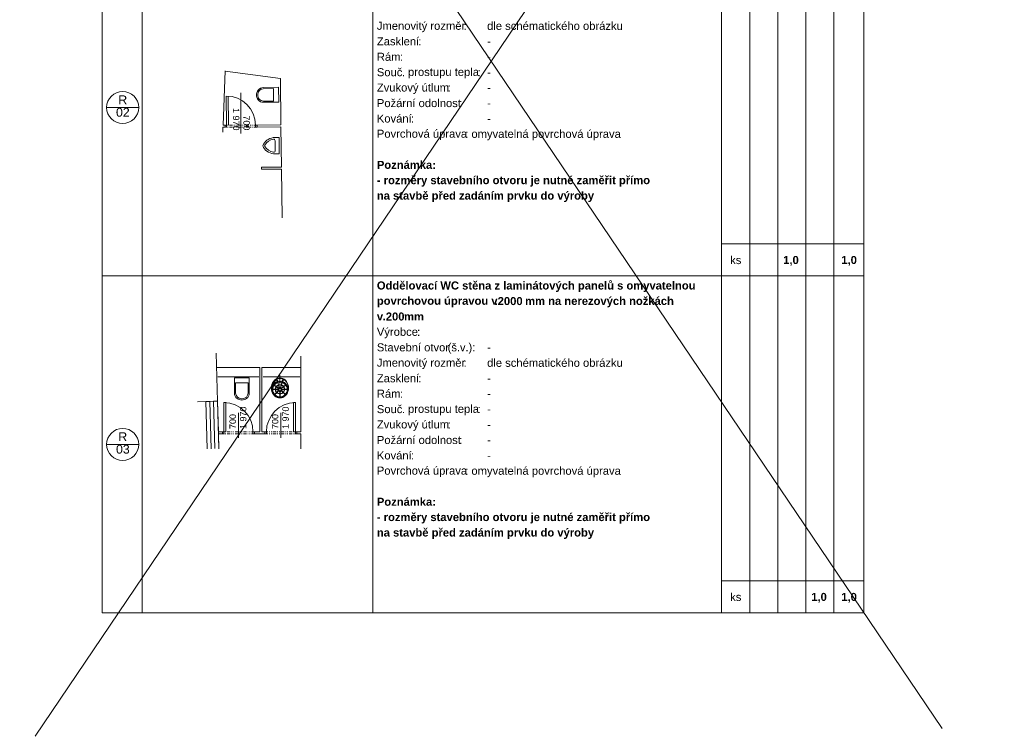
# Model space of a CAD drawing. Header units: millimetres. Extents: x 15381 to 191117, y -190522 to 367005.
# Tile 43 of 79: x 108246 to 132804, y 89155 to 107022. Entities that reach past the tile are written whole.
import ezdxf

# ---------------------------------------------------------------- set-up
doc = ezdxf.new("R2010")
doc.units = ezdxf.units.MM
doc.header["$MEASUREMENT"] = 0
doc.linetypes.add('Čerchovaná se dvěma tečkami S', pattern=[202.5, 75, -32.5, 15, -32.5, 15, -32.5])
doc.layers.add('TZB - kanalizace', color=7, linetype='Continuous')
doc.styles.add('GENEROVANÝ_STYL_1', font='txt')
doc.styles.add('GENEROVANÝ_STYL_2', font='txt')
doc.linetypes.add('Izolace 40', pattern='A,0,[2,x OSTATNÍ VÝROBKY1.Shx,S=0.264548,R=0,X=0,Y=0],-33.333,0', length=33.333)
doc.linetypes.add('silové vedení - VN 1_200', pattern='A,0,[1,x OSTATNÍ VÝROBKY1.Shx,S=64.285714,R=0,X=0,Y=0],-8100,0', length=8100)

msp = doc.modelspace()

# ---------------------------------------------------------------- linework, layer by layer
at = {"color": 7, "linetype": 'Continuous', "lineweight": 20}
for p, q in [((110304.2, 119933.2), (110304.2, 92233.2)), ((129304.2, 92233.2), (129304.2, 119933.2)), ((111304.2, 109033.2), (111304.2, 100633.2)), ((117054.2, 109033.2), (117054.2, 100633.2)), ((125754.2, 109033.2), (125754.2, 100633.2)), ((126454.2, 109033.2), (126454.2, 100633.2)), ((127154.2, 109033.2), (127154.2, 100633.2)), ((127854.2, 109033.2), (127854.2, 100633.2)), ((128554.2, 109033.2), (128554.2, 100633.2)), ((113370.3, 105744.1), (113317.2, 104394.2)), ((114748.6, 105555.4), (113370.2, 105742.5)), ((111214.7, 104833.2), (110414.7, 104833.2)), ((113314.4, 104216), (113312.5, 104344.2)), ((129304.2, 101433.2), (125754.2, 101433.2)), ((129304.2, 100633.2), (110304.2, 100633.2)), ((111304.2, 100633.2), (111304.2, 92233.2)), ((117054.2, 100633.2), (117054.2, 92233.2)), ((125754.2, 100633.2), (125754.2, 92233.2)), ((126454.2, 100633.2), (126454.2, 92233.2)), ((127154.2, 100633.2), (127154.2, 92233.2)), ((127854.2, 100633.2), (127854.2, 92233.2)), ((128554.2, 100633.2), (128554.2, 92233.2)), ((111214.7, 96433.2), (110414.7, 96433.2)), ((129304.2, 93033.2), (125754.2, 93033.2)), ((110304.2, 92233.2), (129304.2, 92233.2))]:
    msp.add_line(p, q, dxfattribs=at)
at = {"color": 7, "linetype": 'Continuous', "lineweight": 13}
for p, q in [((113398.5, 105118.4), (113400.2, 104394.4)), ((113450.2, 104394.5), (113448.5, 105118.5)), ((113761.8, 105201.1), (113761.8, 104181.5)), ((114155.5, 105176.8), (114153.3, 105144.7)), ((114153.3, 105144.7), (114156.2, 105112.7)), ((114162.8, 105208.1), (114155.5, 105176.8)), ((114156.2, 105112.7), (114164.3, 105081.6)), ((114175.1, 105237.8), (114162.8, 105208.1)), ((114191.9, 105265.2), (114175.1, 105237.8)), ((114183.9, 105160.7), (114184, 105160.7)), ((114183.9, 105160.7), (114184.3, 105129.5)), ((114217.5, 105292.8), (114191.9, 105265.2)), ((114248.7, 105313.7), (114217.5, 105292.8)), ((114283.9, 105326.9), (114248.7, 105313.7)), ((114321.1, 105331.7), (114283.9, 105326.9)), ((114701.1, 105336.1), (114321.1, 105331.7)), ((114576.6, 105304.6), (114321.6, 105301.7)), ((114578.4, 105149.6), (114576.6, 105304.6)), ((114580.1, 104994.6), (114578.4, 105149.6)), ((114705.4, 104966.1), (114701.1, 105336.1)), ((114164.3, 105081.6), (114177.2, 105052.2)), ((114177.2, 105052.2), (114194.7, 105025.2)), ((114194.7, 105025.2), (114220.9, 104998.3)), ((114220.9, 104998.3), (114252.5, 104978)), ((114252.5, 104978), (114288, 104965.6)), ((114288, 104965.6), (114325.4, 104961.7)), ((114325.2, 104991.7), (114580.1, 104994.6)), ((114325.2, 104991.7), (114325.2, 104991.7)), ((114325.4, 104961.7), (114705.4, 104966.1)), ((113366.9, 104394.3), (113367, 104344.3)), ((113400.2, 104394.4), (113400.4, 104344.4)), ((114124.4, 104346.1), (114124.2, 104396.1)), ((114166.9, 104396.2), (114167, 104346.2)), ((114614, 104084.3), (114715.5, 104085.4)), ((114614.9, 104005.8), (114617.8, 103756.8)), ((114720.2, 103679.5), (114715.5, 104085.4)), ((114618.7, 103678.3), (114720.2, 103679.5)), ((113601.6, 98089.8), (113971.6, 98089.8)), ((113601.6, 97709.8), (113601.6, 98089.8)), ((113971.6, 98089.8), (113971.6, 97709.8)), ((114574.2, 97999.9), (114553.1, 97964.1)), ((114600.3, 98030.8), (114574.2, 97999.9)), ((114630.5, 98055.9), (114600.3, 98030.8)), ((114664, 98074.5), (114630.5, 98055.9)), ((114697.5, 97917.6), (114658.3, 98033.7)), ((114699.7, 98085.9), (114664, 98074.5)), ((114703.2, 97919.5), (114664.6, 98033.7)), ((114736.6, 98089.8), (114699.7, 98085.9)), ((114773.5, 98086.2), (114736.6, 98089.8)), ((114771.4, 97919.8), (114808.9, 98034.3)), ((114809.4, 98075.1), (114773.5, 98086.2)), ((114777.1, 97917.9), (114815.3, 98034.3)), ((114843, 98056.8), (114809.4, 98075.1)), ((114873.5, 98031.9), (114843, 98056.8)), ((114899.8, 98001.2), (114873.5, 98031.9)), ((114921.2, 97965.6), (114899.8, 98001.2)), ((113631.6, 97709.9), (113631.6, 97964.9)), ((113631.6, 97964.9), (113786.6, 97964.9)), ((113786.6, 97964.9), (113941.6, 97964.9)), ((113941.6, 97964.9), (113941.6, 97709.9)), ((114528.2, 97882.4), (114525.2, 97839)), ((114525.2, 97839), (114528.6, 97795.6)), ((114537.6, 97924.5), (114528.2, 97882.4)), ((114528.6, 97795.6), (114538.3, 97753.5)), ((114553.1, 97964.1), (114537.6, 97924.5)), ((114538.3, 97753.5), (114554.2, 97714.1)), ((114620.7, 97810.1), (114543.8, 97809.8)), ((114620.7, 97804.1), (114543.8, 97803.8)), ((114560, 97803.9), (114559.7, 97800.5)), ((114559.7, 97800.5), (114562.5, 97768.4)), ((114562.3, 97832.6), (114560.4, 97809.9)), ((114570.2, 97863.7), (114562.3, 97832.6)), ((114562.5, 97768.4), (114570.7, 97737.4)), ((114583.2, 97892.9), (114570.2, 97863.7)), ((114640.2, 97872.4), (114577.3, 97916.6)), ((114643.7, 97877.3), (114580.7, 97921.5)), ((114592.1, 97906.2), (114583.2, 97892.9)), ((114600.9, 97919.4), (114595.4, 97911.2)), ((114622.8, 97942.2), (114600.9, 97919.4)), ((114648.1, 97960.8), (114622.8, 97942.2)), ((114693.1, 97810.4), (114627.9, 97810.2)), ((114693.1, 97804.4), (114627.9, 97804.2)), ((114699.5, 97830.8), (114646.1, 97868.3)), ((114676.2, 97974.5), (114648.1, 97960.8)), ((114702.9, 97835.8), (114649.6, 97873.2)), ((114704.2, 97778), (114658.3, 97731.7)), ((114708.4, 97773.8), (114662.6, 97727.5)), ((114678.1, 97975), (114676.2, 97974.5)), ((114706.2, 97983), (114683.9, 97976.7)), ((114720.6, 97849), (114699.8, 97910.8)), ((114726.3, 97851), (114705.5, 97912.7)), ((114737.1, 97985.9), (114706.2, 97983)), ((114712.1, 97814.9), (114708.4, 97814.9)), ((114735, 97762.9), (114735.3, 97697.7)), ((114768.1, 97983.2), (114737.1, 97985.9)), ((114741, 97762.9), (114741.3, 97697.8)), ((114748.9, 97851.1), (114769.2, 97913)), ((114754.6, 97849.2), (114774.9, 97911.1)), ((114767.4, 97774), (114813.7, 97728.1)), ((114790.2, 97977.2), (114768.1, 97983.2)), ((114771.7, 97778.3), (114817.9, 97732.4)), ((114772.4, 97836.1), (114825.5, 97873.9)), ((114775.9, 97831.2), (114829, 97869)), ((114782.5, 97810.8), (114847.7, 97811.1)), ((114782.5, 97804.8), (114847.7, 97805.1)), ((114798.1, 97975), (114796, 97975.6)), ((114826.3, 97961.5), (114798.1, 97975)), ((114851.8, 97943.2), (114826.3, 97961.5)), ((114831.3, 97878.1), (114893.9, 97922.8)), ((114834.8, 97873.2), (114897.4, 97917.9)), ((114873.9, 97920.5), (114851.8, 97943.2)), ((114854.8, 97811.1), (114931.7, 97811.4)), ((114854.9, 97805.1), (114931.8, 97805.4)), ((114879.4, 97912.4), (114873.9, 97920.5)), ((114891.8, 97894.2), (114882.8, 97907.4)), ((114905.1, 97865.1), (114891.8, 97894.2)), ((114913.2, 97834), (114905.1, 97865.1)), ((114905.6, 97738.7), (114913.5, 97769.9)), ((114915.2, 97811.4), (114913.2, 97834)), ((114913.5, 97769.9), (114916.1, 97802)), ((114916.1, 97802), (114915.8, 97805.4)), ((114916.1, 97802), (114916.1, 97802)), ((114937, 97926.2), (114921.2, 97965.6)), ((114922.2, 97715.6), (114937.7, 97755.2)), ((114946.7, 97884.1), (114937, 97926.2)), ((114937.7, 97755.2), (114947.1, 97797.3)), ((114950.2, 97840.7), (114946.7, 97884.1)), ((114947.1, 97797.3), (114950.2, 97840.7)), ((114950.2, 97840.7), (114950.2, 97840.7)), ((113606, 97672.5), (113601.6, 97709.8)), ((113618.8, 97637.2), (113606, 97672.5)), ((113639.4, 97605.7), (113618.8, 97637.2)), ((113631.6, 97709.9), (113631.7, 97709.9)), ((113666.6, 97579.8), (113639.4, 97605.7)), ((113693.8, 97562.7), (113666.6, 97579.8)), ((113723.4, 97550.1), (113693.8, 97562.7)), ((113754.6, 97542.4), (113723.4, 97550.1)), ((113786.6, 97539.8), (113754.6, 97542.4)), ((113802.2, 97570.7), (113771, 97570.7)), ((113818.7, 97542.4), (113786.6, 97539.8)), ((113802.2, 97570.7), (113802.3, 97570.7)), ((113849.9, 97550.1), (113818.7, 97542.4)), ((113879.4, 97562.7), (113849.9, 97550.1)), ((113906.6, 97579.8), (113879.4, 97562.7)), ((113933.9, 97605.7), (113906.6, 97579.8)), ((113954.5, 97637.2), (113933.9, 97605.7)), ((113967.3, 97672.5), (113954.5, 97637.2)), ((113971.6, 97709.8), (113967.3, 97672.5)), ((114554.2, 97714.1), (114575.5, 97678.5)), ((114570.7, 97737.4), (114584, 97708.2)), ((114575.5, 97678.5), (114601.9, 97647.8)), ((114584, 97708.2), (114601.9, 97681.9)), ((114653.2, 97726.6), (114599.1, 97672)), ((114601.9, 97681.9), (114605.4, 97678.4)), ((114601.9, 97647.8), (114632.3, 97622.9)), ((114657.5, 97722.4), (114603.3, 97667.8)), ((114609.6, 97674.1), (114623.9, 97659.3)), ((114623.9, 97659.3), (114649.5, 97640.9)), ((114632.3, 97622.9), (114666, 97604.6)), ((114649.5, 97640.9), (114677.7, 97627.4)), ((114666, 97604.6), (114701.8, 97593.5)), ((114677.7, 97627.4), (114707.7, 97619.2)), ((114701.8, 97593.5), (114738.7, 97589.9)), ((114707.7, 97619.2), (114735.6, 97616.8)), ((114735.3, 97690.5), (114735.6, 97613.6)), ((114738.7, 97589.9), (114775.6, 97593.8)), ((114741.3, 97690.6), (114741.6, 97613.7)), ((114741.6, 97616.8), (114769.6, 97619.5)), ((114769.6, 97619.5), (114799.5, 97627.9)), ((114775.6, 97593.8), (114811.3, 97605.2)), ((114799.5, 97627.9), (114827.6, 97641.7)), ((114811.3, 97605.2), (114844.8, 97623.8)), ((114818.8, 97723.1), (114873.4, 97668.9)), ((114823, 97727.3), (114877.6, 97673.2)), ((114827.6, 97641.7), (114853, 97660.2)), ((114844.8, 97623.8), (114875, 97648.9)), ((114853, 97660.2), (114867.2, 97675.1)), ((114871.4, 97679.4), (114874.9, 97683.1)), ((114874.9, 97683.1), (114892.6, 97709.5)), ((114875, 97648.9), (114901.1, 97679.8)), ((114892.6, 97709.5), (114905.6, 97738.7)), ((114901.1, 97679.8), (114922.2, 97715.6)), ((113340.8, 97473.8), (113340.8, 96749.8)), ((113390.8, 97473.8), (113340.8, 97473.8)), ((113390.8, 96749.8), (113390.8, 97473.8)), ((115073.3, 96749.8), (115073.3, 97473.8)), ((115073.3, 97473.8), (115123.3, 97473.8)), ((115123.3, 97473.8), (115123.3, 96749.8)), ((113702.8, 97218.9), (113702.8, 96599.8)), ((114761.3, 97218.9), (114761.3, 96599.8)), ((113302.8, 96749.8), (113302.8, 96699.8)), ((113302.8, 96699.8), (113302.8, 96749.8)), ((113302.8, 96749.8), (113340.8, 96749.8)), ((113302.8, 96749.8), (113302.8, 96699.8)), ((113352.8, 96699.8), (113302.8, 96699.8)), ((113340.8, 96749.8), (113340.8, 96699.8)), ((113340.8, 96749.8), (113390.8, 96749.8)), ((113340.8, 96699.8), (113352.8, 96699.8)), ((114052.8, 96699.8), (114064.8, 96699.8)), ((114102.8, 96699.8), (114052.8, 96699.8)), ((114064.8, 96699.8), (114064.8, 96749.8)), ((114064.8, 96749.8), (114102.8, 96749.8)), ((114102.8, 96749.8), (114102.8, 96699.8)), ((114102.8, 96749.8), (114102.8, 96699.8)), ((114102.8, 96749.8), (114102.8, 96699.8)), ((114361.3, 96749.8), (114361.3, 96699.8)), ((114399.3, 96749.8), (114361.3, 96749.8)), ((114361.3, 96749.8), (114361.3, 96699.8)), ((114361.3, 96749.8), (114361.3, 96699.8)), ((114361.3, 96699.8), (114411.3, 96699.8)), ((114399.3, 96699.8), (114399.3, 96749.8)), ((114411.3, 96699.8), (114399.3, 96699.8)), ((115123.3, 96749.8), (115073.3, 96749.8)), ((115123.3, 96699.8), (115111.3, 96699.8)), ((115111.3, 96699.8), (115161.3, 96699.8)), ((115161.3, 96749.8), (115123.3, 96749.8)), ((115123.3, 96749.8), (115123.3, 96699.8)), ((115161.3, 96749.8), (115161.3, 96699.8)), ((115161.3, 96699.8), (115161.3, 96749.8)), ((115161.3, 96749.8), (115161.3, 96699.8))]:
    msp.add_line(p, q, dxfattribs=at)
at = {"color": 7, "linetype": 'Čerchovaná se dvěma tečkami S', "lineweight": 13}
for p, q in [((114162.2, 104396.2), (113362.2, 104394.3)), ((114162.4, 104346.2), (113362.4, 104344.3)), ((114102.8, 96749.8), (113302.8, 96749.8)), ((114102.8, 96699.8), (113302.8, 96699.8)), ((114361.3, 96749.8), (115161.3, 96749.8)), ((114361.3, 96699.8), (115161.3, 96699.8))]:
    msp.add_line(p, q, dxfattribs=at)
at = {"color": 7, "linetype": 'silové vedení - VN 1_200', "lineweight": 13}
for p, q in [((114643, 98033.6), (114691, 98033.8)), ((114661.6, 98054.7), (114661.8, 98011.2)), ((114786.2, 98034.2), (114834.2, 98034.4)), ((114811.8, 98055.3), (114811.9, 98011.8))]:
    msp.add_line(p, q, dxfattribs=at)
at = {"color": 7, "linetype": 'Izolace 40', "lineweight": 13}
msp.add_line((114736.2, 98157), (114737.1, 97947.8), dxfattribs=at)
at = {"color": 7, "linetype": 'Continuous', "lineweight": 13, "flags": 128}
for points in [[(114748.6, 105555.4), (114761.9, 104397.7)], [(113366.9, 104394.3), (113317.2, 104394.2)], [(114761.9, 104397.7), (114166.9, 104396.2)], [(113312.5, 104344.2), (113367, 104344.3)], [(114167, 104346.2), (114762.5, 104347.7)], [(114762.5, 104347.7), (114774, 103347.1)], [(114774, 103347.1), (114274.5, 103345.9)], [(114274.5, 103345.9), (114274.6, 103295.9)], [(114274.6, 103295.9), (114774.6, 103297.1)], [(114774.6, 103297.1), (114788.6, 102083.9)], [(115261.3, 98630.7), (115261.3, 96749.8)], [(113152.9, 98349.8), (114236.6, 98349.8)], [(114206.6, 98349.8), (113190.3, 98349.8)], [(114236.6, 98349.8), (114236.6, 96749.8)], [(114286.6, 98349.8), (115261.3, 98349.8)], [(114286.6, 96749.8), (114286.6, 98346.4)], [(115231.3, 98349.8), (114316.6, 98349.8)], [(113190.3, 98119.8), (114206.6, 98119.8)], [(114316.6, 98119.8), (115231.3, 98119.8)], [(113011.3, 96699.8), (113012.8, 96699.8)], [(113302.8, 96749.8), (113201.4, 96749.8)], [(113202.8, 96699.8), (113302.8, 96699.8)], [(114236.6, 96749.8), (114102.8, 96749.8)], [(114102.8, 96699.8), (114361.3, 96699.8)], [(114361.3, 96749.8), (114286.6, 96749.8)], [(115261.3, 96749.8), (115161.3, 96749.8)], [(115161.3, 96699.8), (115261.3, 96699.8)], [(115261.3, 96699.8), (115261.3, 96325.4)]]:
    msp.add_lwpolyline(points, dxfattribs=at)
at = {"color": 7, "linetype": 'Continuous', "lineweight": 20, "flags": 128}
for points in [[(112679.4, 97496.2), (113179.2, 97510.7), (113143.6, 98703.9)], [(112679.4, 97496.2), (113179.2, 97510.7), (113201.4, 96749.8)], [(112923.6, 96325.4), (112889.4, 97502.3), (112989.3, 97505.2), (113023.7, 96325.4)], [(113113.5, 96330.9), (113079.3, 97507.8), (113179.2, 97510.7), (113213.6, 96330.9)], [(113202.8, 96699.8), (113213.7, 96325.4)]]:
    msp.add_lwpolyline(points, dxfattribs=at)
at = {"color": 7, "linetype": 'Continuous', "lineweight": 20}
for centre in [(110814.7, 104833.2), (110814.7, 96433.2)]:
    msp.add_circle(centre, 400, dxfattribs=at)
at = {"color": 7, "linetype": 'Continuous', "lineweight": 13}
for radius in [200.5, 37.5]:
    msp.add_circle((114737.8, 97807.6), radius, dxfattribs=at)
for centre, radius, start, end in [((113400.2, 104394.4), 724, 0.13638, 90.13638), ((114330.1, 105155.7), 146.2, 93.31947, 178.04778), ((114330.3, 105137.8), 146.2, 183.27115, 267.99946), ((114388, 103878.7), 76.1, 148.76868, 212.55025), ((114618, 103739.2), 345.1, 90.65946, 148.76868), ((114388, 103878.7), 35.5, 148.76868, 212.55024), ((114618, 103739.2), 304.5, 98.18701, 148.76868), ((114579.4, 104005.4), 35.5, 0.65946, 97.71765), ((114614.7, 104023.4), 345.1, 212.55025, 270.65946), ((114614.7, 104023.4), 304.5, 212.55025, 263.13191), ((114582.3, 103756.4), 35.5, 263.60128, 0.65946), ((114737.9, 97887.1), 192, 13.27184, 167.20492), ((114737.8, 97807.6), 194, 109.54257, 144.06875), ((114661.7, 98033.7), 7.45, 310.43212, 270.23835), ((114737.8, 97807.6), 194, 72.73842, 107.77018), ((114737.8, 97807.6), 194, 36.40795, 70.96603), ((114811.9, 98034.3), 7.45, 270.23835, 230.07319), ((114737.8, 97807.6), 194, 145.84113, 179.35216), ((114737.8, 97807.6), 194, 181.12454, 224.35216), ((114737.8, 97807.6), 117.1, 146.42291, 178.77038), ((114737.8, 97807.6), 117.1, 181.70632, 223.77038), ((114737.8, 97807.6), 109.9, 146.5189, 178.67439), ((114737.8, 97807.6), 109.9, 181.80231, 223.67439), ((114737.8, 97807.6), 117.1, 110.12434, 143.48697), ((114737.8, 97807.6), 109.9, 110.22033, 143.39098), ((114709.9, 97790.1), 24.8, 144.7131, 195.91652), ((114737.8, 97797.5), 53.7, 195.32118, 214.31685), ((114737.8, 97807.6), 44.8, 148.79315, 176.40014), ((114737.8, 97807.6), 44.8, 184.07656, 221.40014), ((114737.8, 97797.5), 53.7, 220.77549, 267.03812), ((114709.9, 97790.1), 24.8, 93.48109, 111.53503), ((114737.8, 97807.6), 44.8, 112.49458, 141.11673), ((114737.8, 97807.6), 117.1, 73.32019, 107.18841), ((114737.8, 97807.6), 109.9, 73.41618, 107.09242), ((114737.8, 97807.6), 44.8, 229.07656, 266.40014), ((114741, 97560.6), 255.9, 83.8668, 96.46599), ((114737.8, 97807.6), 44.8, 75.69044, 104.81816), ((114737.8, 97807.6), 44.8, 274.07656, 356.40014), ((114737.8, 97797.5), 53.7, 273.43859, 319.70121), ((114737.8, 97807.6), 44.8, 39.35997, 68.01402), ((114765.8, 97790.3), 24.9, 68.59617, 84.26688), ((114737.8, 97807.6), 109.9, 37.08572, 70.28827), ((114737.8, 97807.6), 44.8, 4.07656, 31.68355), ((114737.8, 97807.6), 117.1, 36.98973, 70.38426), ((114737.8, 97797.5), 53.7, 326.15986, 345.15553), ((114765.8, 97790.3), 24.9, 344.59352, 35.72991), ((114737.8, 97807.6), 109.9, 316.80231, 358.67439), ((114737.8, 97807.6), 117.1, 316.70632, 358.77038), ((114737.8, 97807.6), 109.9, 1.80231, 33.9578), ((114737.8, 97807.6), 117.1, 1.70632, 34.05379), ((114737.8, 97807.6), 194, 316.12454, 34.63557), ((113777.7, 97716.7), 146.2, 182.66001, 267.38831), ((113795.6, 97716.7), 146.2, 272.61169, 357.33999), ((114737.8, 97807.6), 194, 226.12454, 269.35216), ((114737.8, 97807.6), 117.1, 226.70632, 268.77038), ((114737.8, 97807.6), 109.9, 226.80231, 268.67439), ((114737.8, 97807.6), 109.9, 271.80231, 313.67439), ((114737.8, 97807.6), 117.1, 271.70632, 313.77038), ((114737.8, 97807.6), 194, 271.12454, 314.35216), ((113340.8, 96749.8), 724, 0, 90), ((115123.3, 96749.8), 724, 90, 180)]:
    msp.add_arc(centre, radius, start, end, dxfattribs=at)
at = {"layer": 'TZB - kanalizace', "color": 8, "linetype": 'Continuous', "lineweight": 20}
for p, q in [((108632.6, 89155.2), (132804.3, 124929.3)), ((131257.3, 89348.5), (108245.8, 123382.3))]:
    msp.add_line(p, q, dxfattribs=at)

# ---------------------------------------------------------------- texts
at = {"color": 7, "linetype": 'Continuous', "lineweight": 20, "attachment_point": 7}
for s, insert, char_height, style in [('\\A1;{\\pql;\\fArial|b0|i0|c238|p38;Jmenovitý rozměr}', (117154.2, 106710.1), 200, 'GENEROVANÝ_STYL_1'), ('\\A1;{\\pql;\\fArial|b0|i0|c238|p38;:}', (119315.6, 106767.7), 200, 'GENEROVANÝ_STYL_1'), ('\\A1;{\\pql;\\fArial|b0|i0|c238|p38;dle schématického obrázku}', (119904.2, 106764.5), 200, 'GENEROVANÝ_STYL_1'), ('\\A1;{\\pql;\\fArial|b0|i0|c238|p38;Zasklení}', (117154.2, 106379.6), 200, 'GENEROVANÝ_STYL_1'), ('\\A1;{\\pql;\\fArial|b0|i0|c238|p38;^I}', (119392.4, 106767.7), 200, 'GENEROVANÝ_STYL_1'), ('\\A1;{\\pql;\\fArial|b0|i0|c238|p38;: }', (118189.2, 106382.8), 200, 'GENEROVANÝ_STYL_1'), ('\\A1;{\\pql;\\fArial|b0|i0|c238|p38;^I}', (118342.8, 106382.8), 200, 'GENEROVANÝ_STYL_1'), ('\\A1;{\\pql;\\fArial|b0|i0|c238|p38;-}', (119904.2, 106382.8), 200, 'GENEROVANÝ_STYL_1'), ('\\A1;{\\pql;\\fArial|b0|i0|c238|p38;Rám}', (117154.2, 105994.7), 200, 'GENEROVANÝ_STYL_1'), ('\\A1;{\\pql;\\fArial|b0|i0|c238|p38;: }', (117732, 105997.8), 200, 'GENEROVANÝ_STYL_1'), ('\\A1;{\\pql;\\fArial|b0|i0|c238|p38;Souč}', (117154.2, 105609.6), 200, 'GENEROVANÝ_STYL_1'), ('\\A1;{\\pql;\\fArial|b0|i0|c238|p38;^I}', (117885.6, 105997.8), 200, 'GENEROVANÝ_STYL_1'), ('\\A1;{\\pql;\\fArial|b0|i0|c238|p38;-}', (119904.2, 105997.8), 200, 'GENEROVANÝ_STYL_1'), ('\\A1;{\\pql;\\fArial|b0|i0|c238|p38;. }', (117777.7, 105612.9), 200, 'GENEROVANÝ_STYL_1'), ('\\A1;{\\pql;\\fArial|b0|i0|c238|p38;prostupu tepla}', (117931.3, 105558.5), 200, 'GENEROVANÝ_STYL_1'), ('\\A1;{\\pql;\\fArial|b0|i0|c238|p38;: }', (119664.8, 105612.9), 200, 'GENEROVANÝ_STYL_1'), ('\\A1;{\\pql;\\fArial|b0|i0|c238|p38;^I}', (119818.4, 105612.9), 200, 'GENEROVANÝ_STYL_1'), ('\\A1;{\\pql;\\fArial|b0|i0|c238|p38;-}', (119904.2, 105612.9), 200, 'GENEROVANÝ_STYL_1'), ('\\A1;{\\pql;\\fArial|b0|i0|c238|p38;Zvukový útlum}', (117154.2, 105170.4), 200, 'GENEROVANÝ_STYL_1'), ('\\A1;{\\pql;\\fArial|b0|i0|c238|p38;: }', (118920.6, 105228), 200, 'GENEROVANÝ_STYL_1'), ('\\A1;{\\pql;\\fArial|b0|i0|c238|p38;R}', (110706.1, 104914.6), 220, 'GENEROVANÝ_STYL_1'), ('\\A1;{\\pql;\\fArial|b0|i0|c238|p38;^I}', (119074.2, 105228), 200, 'GENEROVANÝ_STYL_1'), ('\\A1;{\\pql;\\fArial|b0|i0|c238|p38;-}', (119904.2, 105228), 200, 'GENEROVANÝ_STYL_1'), ('\\A1;{\\pql;\\fArial|b0|i0|c238|p38;Požární odolnost}', (117154.2, 104839.9), 200, 'GENEROVANÝ_STYL_1'), ('\\A1;{\\pql;\\fArial|b0|i0|c238|p38;: }', (119207.7, 104843.1), 200, 'GENEROVANÝ_STYL_1'), ('\\A1;{\\pql;\\fArial|b0|i0|c238|p38;-}', (119904.2, 104843.1), 200, 'GENEROVANÝ_STYL_1'), ('\\A1;{\\pql;\\fArial|b0|i0|c238|p38;02}', (110647.8, 104600.5), 220, 'GENEROVANÝ_STYL_1'), ('\\A1;{\\pql;\\fArial|b0|i0|c238|p38;Kování}', (117154.2, 104455), 200, 'GENEROVANÝ_STYL_1'), ('\\A1;{\\pql;\\fArial|b0|i0|c238|p38;^I}', (119361.3, 104843.1), 200, 'GENEROVANÝ_STYL_1'), ('\\A1;{\\pql;\\fArial|b0|i0|c238|p38;: }', (118006.3, 104458.2), 200, 'GENEROVANÝ_STYL_1'), ('\\A1;{\\pql;\\fArial|b0|i0|c238|p38;^I}', (118159.9, 104458.2), 200, 'GENEROVANÝ_STYL_1'), ('\\A1;{\\pql;\\fArial|b0|i0|c238|p38;-}', (119904.2, 104458.2), 200, 'GENEROVANÝ_STYL_1'), ('\\A1;{\\pql;\\fArial|b0|i0|c238|p38;Povrchová úprava}', (117154.2, 104018.8), 200, 'GENEROVANÝ_STYL_1'), ('\\A1;{\\pql;\\fArial|b0|i0|c238|p38;: }', (119359.4, 104073.2), 200, 'GENEROVANÝ_STYL_1'), ('\\A1;{\\pql;\\fArial|b0|i0|c238|p38;omyvatelná povrchová úprava}', (119513, 104015.6), 200, 'GENEROVANÝ_STYL_1'), ('\\A1;{\\pql;\\fArial|b0|i0|c238|p38;^I}', (123159.2, 104073.2), 200, 'GENEROVANÝ_STYL_1'), ('\\A1;{\\pql;\\fArial|b1|i0|c238|p38;Poznámka:}', (117154.2, 103300.2), 200, 'GENEROVANÝ_STYL_2'), ('\\A1;{\\pql;\\fArial|b1|i0|c238|p38;- rozměry stavebního otvoru je nutné zaměřit přímo}', (117154.2, 102860.7), 200, 'GENEROVANÝ_STYL_2'), ('\\A1;{\\pql;\\fArial|b1|i0|c238|p38;na stavbě před zadáním prvku do výroby}', (117154.2, 102475.8), 200, 'GENEROVANÝ_STYL_2'), ('\\A1;{\\pql;\\fArial|b0|i0|c238|p38;ks}', (125967, 100925.8), 200, 'GENEROVANÝ_STYL_1'), ('\\A1;{\\pql;\\fArial|b1|i0|c238|p38;1,0}', (127289, 100885.6), 200, 'GENEROVANÝ_STYL_2'), ('\\A1;{\\pql;\\fArial|b1|i0|c238|p38;1,0}', (128739, 100885.6), 200, 'GENEROVANÝ_STYL_2'), ('\\A1;{\\pql;\\fArial|b1|i0|c238|p38;Oddělovací WC stěna z laminátových panelů s omyvatelnou}', (117154.2, 100234.5), 200, 'GENEROVANÝ_STYL_2'), ('\\A1;{\\pql;\\fArial|b1|i0|c238|p38;povrchovou úpravou v}', (117154.2, 99853.2), 200, 'GENEROVANÝ_STYL_2'), ('\\A1;{\\pql;\\fArial|b1|i0|c238|p38;2000}', (120167.7, 99904.1), 200, 'GENEROVANÝ_STYL_2'), ('\\A1;{\\pql;\\fArial|b1|i0|c238|p38; mm na nerezových nožkách}', (120774.8, 99849.6), 200, 'GENEROVANÝ_STYL_2'), ('\\A1;{\\pql;\\fArial|b1|i0|c238|p38;200}', (117377.3, 99519.2), 200, 'GENEROVANÝ_STYL_2'), ('\\A1;{\\pql;\\fArial|b1|i0|c238|p38;.}', (120090.9, 99907.4), 200, 'GENEROVANÝ_STYL_2'), ('\\A1;{\\pql;\\fArial|b1|i0|c238|p38;v}', (117154.2, 99522.4), 200, 'GENEROVANÝ_STYL_2'), ('\\A1;{\\pql;\\fArial|b1|i0|c238|p38;.}', (117300.5, 99522.4), 200, 'GENEROVANÝ_STYL_2'), ('\\A1;{\\pql;\\fArial|b1|i0|c238|p38;mm }', (117832.6, 99522.4), 200, 'GENEROVANÝ_STYL_2'), ('\\A1;{\\pql;\\fArial|b1|i0|c238|p38;^I}', (118395.8, 99522.4), 200, 'GENEROVANÝ_STYL_2'), ('\\A1;{\\pql;\\fArial|b1|i0|c238|p38;^I}', (119904.2, 99522.4), 200, 'GENEROVANÝ_STYL_2'), ('\\A1;{\\pql;\\fArial|b0|i0|c238|p38;Výrobce}', (117154.2, 99079.9), 200, 'GENEROVANÝ_STYL_1'), ('\\A1;{\\pql;\\fArial|b0|i0|c238|p38;:}', (118158.1, 99137.5), 200, 'GENEROVANÝ_STYL_1'), ('\\A1;{\\pql;\\fArial|b0|i0|c238|p38;Stavební otvor}', (117154.2, 98749.3), 200, 'GENEROVANÝ_STYL_1'), ('\\A1;{\\pql;\\fArial|b0|i0|c238|p38;^I}', (118234.9, 99137.5), 200, 'GENEROVANÝ_STYL_1'), ('\\A1;{\\pql;\\fArial|b0|i0|c238|p38;š}', (119012, 98749.4), 200, 'GENEROVANÝ_STYL_1'), ('\\A1;{\\pql;\\fArial|b0|i0|c238|p38;^I}', (119904.2, 99137.5), 200, 'GENEROVANÝ_STYL_1'), ('\\A1;{\\pql;\\fArial|b0|i0|c238|p38;^I}', (120329.2, 99137.5), 200, 'GENEROVANÝ_STYL_1'), ('\\A1;{\\pql;\\fArial|b0|i0|c238|p38;(}', (118920.6, 98694.9), 200, 'GENEROVANÝ_STYL_1'), ('\\A1;{\\pql;\\fArial|b0|i0|c238|p38;.}', (119149.2, 98752.6), 200, 'GENEROVANÝ_STYL_1'), ('\\A1;{\\pql;\\fArial|b0|i0|c238|p38;v}', (119226, 98752.6), 200, 'GENEROVANÝ_STYL_1'), ('\\A1;{\\pql;\\fArial|b0|i0|c238|p38;.): }', (119363.1, 98694.9), 200, 'GENEROVANÝ_STYL_1'), ('\\A1;{\\pql;\\fArial|b0|i0|c238|p38;^I}', (119684.9, 98752.6), 200, 'GENEROVANÝ_STYL_1'), ('\\A1;{\\pql;\\fArial|b0|i0|c238|p38;-}', (119904.2, 98752.6), 200, 'GENEROVANÝ_STYL_1'), ('\\A1;{\\pql;\\fArial|b0|i0|c238|p38;Jmenovitý rozměr}', (117154.2, 98310.1), 200, 'GENEROVANÝ_STYL_1'), ('\\A1;{\\pql;\\fArial|b0|i0|c238|p38;:}', (119315.6, 98367.7), 200, 'GENEROVANÝ_STYL_1'), ('\\A1;{\\pql;\\fArial|b0|i0|c238|p38;dle schématického obrázku}', (119904.2, 98364.5), 200, 'GENEROVANÝ_STYL_1'), ('\\A1;{\\pql;\\fArial|b0|i0|c238|p38;^I}', (119392.4, 98367.7), 200, 'GENEROVANÝ_STYL_1'), ('\\A1;{\\pql;\\fArial|b0|i0|c238|p38;Zasklení}', (117154.2, 97979.6), 200, 'GENEROVANÝ_STYL_1'), ('\\A1;{\\pql;\\fArial|b0|i0|c238|p38;: }', (118189.2, 97982.8), 200, 'GENEROVANÝ_STYL_1'), ('\\A1;{\\pql;\\fArial|b0|i0|c238|p38;-}', (119904.2, 97982.8), 200, 'GENEROVANÝ_STYL_1'), ('\\A1;{\\pql;\\fArial|b0|i0|c238|p38;Rám}', (117154.2, 97594.7), 200, 'GENEROVANÝ_STYL_1'), ('\\A1;{\\pql;\\fArial|b0|i0|c238|p38;^I}', (118342.8, 97982.8), 200, 'GENEROVANÝ_STYL_1'), ('\\A1;{\\pql;\\fArial|b0|i0|c238|p38;: }', (117732, 97597.8), 200, 'GENEROVANÝ_STYL_1'), ('\\A1;{\\pql;\\fArial|b0|i0|c238|p38;^I}', (117885.6, 97597.8), 200, 'GENEROVANÝ_STYL_1'), ('\\A1;{\\pql;\\fArial|b0|i0|c238|p38;-}', (119904.2, 97597.8), 200, 'GENEROVANÝ_STYL_1'), ('\\A1;{\\pql;\\fArial|b0|i0|c238|p38;Souč}', (117154.2, 97209.6), 200, 'GENEROVANÝ_STYL_1'), ('\\A1;{\\pql;\\fArial|b0|i0|c238|p38;prostupu tepla}', (117931.3, 97158.5), 200, 'GENEROVANÝ_STYL_1'), ('\\A1;{\\pql;\\fArial|b0|i0|c238|p38;: }', (119664.8, 97212.9), 200, 'GENEROVANÝ_STYL_1'), ('\\A1;{\\pql;\\fArial|b0|i0|c238|p38;-}', (119904.2, 97212.9), 200, 'GENEROVANÝ_STYL_1'), ('\\A1;{\\pql;\\fArial|b0|i0|c238|p38;Zvukový útlum}', (117154.2, 96770.4), 200, 'GENEROVANÝ_STYL_1'), ('\\A1;{\\pql;\\fArial|b0|i0|c238|p38;. }', (117777.7, 97212.9), 200, 'GENEROVANÝ_STYL_1'), ('\\A1;{\\pql;\\fArial|b0|i0|c238|p38;^I}', (119818.4, 97212.9), 200, 'GENEROVANÝ_STYL_1'), ('\\A1;{\\pql;\\fArial|b0|i0|c238|p38;: }', (118920.6, 96828), 200, 'GENEROVANÝ_STYL_1'), ('\\A1;{\\pql;\\fArial|b0|i0|c238|p38;^I}', (119074.2, 96828), 200, 'GENEROVANÝ_STYL_1'), ('\\A1;{\\pql;\\fArial|b0|i0|c238|p38;-}', (119904.2, 96828), 200, 'GENEROVANÝ_STYL_1'), ('\\A1;{\\pql;\\fArial|b0|i0|c238|p38;R}', (110706.1, 96514.5), 220, 'GENEROVANÝ_STYL_1'), ('\\A1;{\\pql;\\fArial|b0|i0|c238|p38;Požární odolnost}', (117154.2, 96439.9), 200, 'GENEROVANÝ_STYL_1'), ('\\A1;{\\pql;\\fArial|b0|i0|c238|p38;: }', (119207.7, 96443.1), 200, 'GENEROVANÝ_STYL_1'), ('\\A1;{\\pql;\\fArial|b0|i0|c238|p38;-}', (119904.2, 96443.1), 200, 'GENEROVANÝ_STYL_1'), ('\\A1;{\\pql;\\fArial|b0|i0|c238|p38;03}', (110647.8, 96200.2), 220, 'GENEROVANÝ_STYL_1'), ('\\A1;{\\pql;\\fArial|b0|i0|c238|p38;Kování}', (117154.2, 96055), 200, 'GENEROVANÝ_STYL_1'), ('\\A1;{\\pql;\\fArial|b0|i0|c238|p38;^I}', (119361.3, 96443.1), 200, 'GENEROVANÝ_STYL_1'), ('\\A1;{\\pql;\\fArial|b0|i0|c238|p38;: }', (118006.3, 96058.2), 200, 'GENEROVANÝ_STYL_1'), ('\\A1;{\\pql;\\fArial|b0|i0|c238|p38;^I}', (118159.9, 96058.2), 200, 'GENEROVANÝ_STYL_1'), ('\\A1;{\\pql;\\fArial|b0|i0|c238|p38;-}', (119904.2, 96058.2), 200, 'GENEROVANÝ_STYL_1'), ('\\A1;{\\pql;\\fArial|b0|i0|c238|p38;Povrchová úprava}', (117154.2, 95618.8), 200, 'GENEROVANÝ_STYL_1'), ('\\A1;{\\pql;\\fArial|b0|i0|c238|p38;: }', (119359.4, 95673.2), 200, 'GENEROVANÝ_STYL_1'), ('\\A1;{\\pql;\\fArial|b0|i0|c238|p38;omyvatelná povrchová úprava}', (119513, 95615.6), 200, 'GENEROVANÝ_STYL_1'), ('\\A1;{\\pql;\\fArial|b0|i0|c238|p38;^I}', (123159.2, 95673.2), 200, 'GENEROVANÝ_STYL_1'), ('\\A1;{\\pql;\\fArial|b1|i0|c238|p38;Poznámka:}', (117154.2, 94900.2), 200, 'GENEROVANÝ_STYL_2'), ('\\A1;{\\pql;\\fArial|b1|i0|c238|p38;- rozměry stavebního otvoru je nutné zaměřit přímo}', (117154.2, 94460.7), 200, 'GENEROVANÝ_STYL_2'), ('\\A1;{\\pql;\\fArial|b1|i0|c238|p38;na stavbě před zadáním prvku do výroby}', (117154.2, 94075.8), 200, 'GENEROVANÝ_STYL_2'), ('\\A1;{\\pql;\\fArial|b0|i0|c238|p38;ks}', (125967, 92525.8), 200, 'GENEROVANÝ_STYL_1'), ('\\A1;{\\pql;\\fArial|b1|i0|c238|p38;1,0}', (127989, 92485.6), 200, 'GENEROVANÝ_STYL_2'), ('\\A1;{\\pql;\\fArial|b1|i0|c238|p38;1,0}', (128739, 92485.6), 200, 'GENEROVANÝ_STYL_2')]:
    msp.add_mtext(s, dxfattribs=dict(at, insert=insert, char_height=char_height, style=style))
at = {"color": 7, "linetype": 'Continuous', "lineweight": 20, "char_height": 160, "attachment_point": 7, "style": 'GENEROVANÝ_STYL_1'}
for s, insert, rotation in [('\\A1;{\\pql;\\fArial|b0|i0|c238|p38;1\xa0970}', (113561.7, 104817.5), 270.13638), ('\\A1;{\\pql;\\fArial|b0|i0|c238|p38;700}', (113823.4, 104635.2), 270.13638), ('\\A1;{\\pql;\\fArial|b0|i0|c238|p38;1\xa0970}', (113902.4, 96816.7), 90), ('\\A1;{\\pql;\\fArial|b0|i0|c238|p38;1\xa0970}', (114960.9, 96816.7), 90), ('\\A1;{\\pql;\\fArial|b0|i0|c238|p38;700}', (113641.1, 96816.7), 90), ('\\A1;{\\pql;\\fArial|b0|i0|c238|p38;700}', (114699.6, 96816.7), 90)]:
    msp.add_mtext(s, dxfattribs=dict(at, insert=insert, rotation=rotation))

doc.saveas('drawing.dxf')
